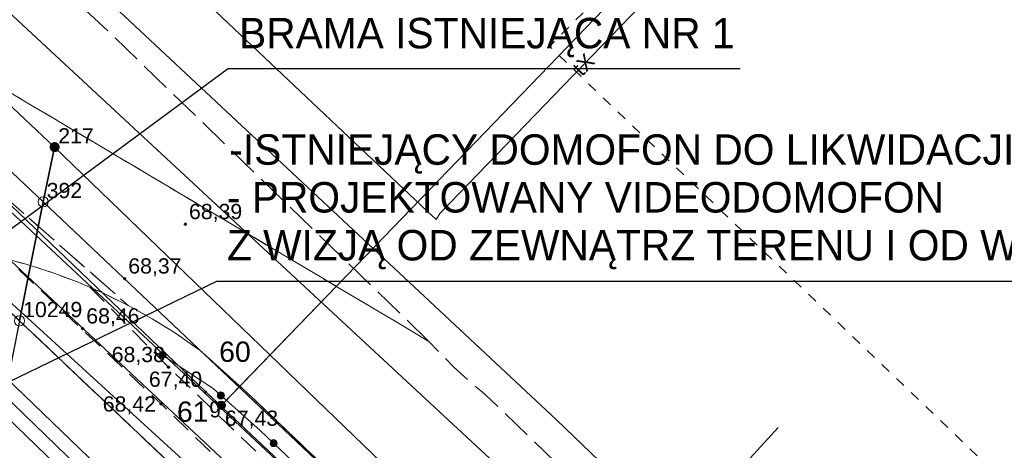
# Model space of a CAD drawing. Header units: millimetres. Extents: x 6501010 to 6502959, y 5884302 to 5886510.
# Tile 23 of 43: x 6502158 to 6502206, y 5885422 to 5885443. Entities that reach past the tile are written whole.
import ezdxf
from ezdxf.enums import TextEntityAlignment as Align

# ---------------------------------------------------------------- set-up
doc = ezdxf.new("R2010")
doc.units = ezdxf.units.MM
for name, pattern in [('ACAD_ISO02W100', [15, 12, -3]), ('BUUT04', [200000, 0, -100000, 0, -100000]), ('EGBO02', [5, 1.5, -1, 1.5, -1]), ('EGBU01', [2, 0.5, -0.5, 0.5, -0.5]), ('OTKC_A05', [1.5, 1, -0.5]), ('OTKJ_A05', [2, 1.5, -0.5])]:
    doc.linetypes.add(name, pattern=pattern)
for name, color, linetype, lineweight in [('!A_opis', 7, 'Continuous', 25), ('Działki', 9, 'Continuous', 0), ('isa_V10520003E16E075_TUsr', 9, 'Continuous', 25), ('isa_V10520003E16E075_TUsr_19165818BF56C1D4', 9, 'OTKJ_A05', 25), ('Komunikacja (linie)', 9, 'Continuous', 0), ('Komunikacja (obszary)', 9, 'Continuous', 0), ('Obręby', 9, 'Continuous', 0), ('Pikiety', 9, 'Continuous', 0), ('Przewody ciepłownicze', 9, 'Continuous', 0), ('Przewody elektroenergetyczne', 9, 'Continuous', 0), ('Przewody gazowe', 9, 'Continuous', 0), ('Przewody telekomunikacyjne', 9, 'Continuous', 0), ('Punkty graniczne', 9, 'Continuous', 0), ('Punkty graniczne - numery', 9, 'Continuous', 0), ('Punkty o określonej wysokości', 9, 'Continuous', 0), ('Urządzenia towarzyszące (linie)', 9, 'Continuous', 0), ('Urządzenia związane z siecią (punkty)', 9, 'Continuous', 0), ('Użytki gruntowe', 9, 'Continuous', 0), ('Zakres zamówienia', 9, 'Continuous', 0)]:
    doc.layers.add(name, color=color, linetype=linetype, lineweight=lineweight)
doc.styles.add('DOMYSLNA_CZCIONKA', font='arial.ttf')
doc.styles.add('GENERATED_STYLE_1', font='txt')

# ---------------------------------------------------------------- blocks, each defined once
blk = doc.blocks.new('OTRS_P05')
at = {"layer": 'isa_V10520003E16E075_TUsr', "true_color": 0x0a0909, "transparency": 33554687}
h = blk.add_hatch(color=18, dxfattribs=at)
h.dxf.hatch_style = 1
h.paths.add_polyline_path([(0.09, 0, 1), (-0.09, 0, 1)])
at = {"layer": 'isa_V10520003E16E075_TUsr', "color": 18, "true_color": 0x0a0909}
blk.add_lwpolyline([(0.09, 0, 1), (-0.09, 0, 1)], format="xyb", close=True, dxfattribs=at)
at = {"layer": 'isa_V10520003E16E075_TUsr_19165818BF56C1D4', "color": 18, "true_color": 0x0a0909}
blk.add_circle((0, 0), 0.09, dxfattribs=at)
blk = doc.blocks.new('SUGW_P05')
at = {"lineweight": 18, "true_color": 0xbfbf00}
h = blk.add_hatch(color=52, dxfattribs=at)
h.dxf.hatch_style = 1
h.paths.add_polyline_path([(0.4, 0, 1), (-0.4, 0, 1)])
at = {"color": 52, "lineweight": 18, "true_color": 0xbfbf00}
blk.add_circle((0, 0), 0.4, dxfattribs=at)
blk = doc.blocks.new('SUPS01_07')
at = {"lineweight": 18, "true_color": 0xff9100}
h = blk.add_hatch(color=30, dxfattribs=at)
h.dxf.hatch_style = 1
h.paths.add_polyline_path([(0.09, 0, 1), (-0.09, 0, 1)])
at = {"color": 18, "lineweight": 18, "true_color": 0x0a0909}
blk.add_circle((0, 0), 0.09, dxfattribs=at)
blk = doc.blocks.new('SUPS01_04')
at = {"lineweight": 18, "true_color": 0xffd900}
h = blk.add_hatch(color=40, dxfattribs=at)
h.dxf.hatch_style = 1
h.paths.add_polyline_path([(-0.09, 0, 1), (0.09, 0, 1)])
at = {"color": 18, "lineweight": 18, "true_color": 0x0a0909}
blk.add_circle((0, 0), 0.09, dxfattribs=at)
blk = doc.blocks.new('OTKB_L05')
at = {"linetype": 'BUUT04', "lineweight": 18, "true_color": 0xffffff}
h = blk.add_hatch(color=7, dxfattribs=at)
h.dxf.hatch_style = 1
h.paths.add_polyline_path([(-0.58, 0, 1), (0.58, 0, 1)])
at = {"color": 18, "true_color": 0x0a0909}
blk.add_circle((0, 0), 0.58, dxfattribs=at)
blk = doc.blocks.new('EGPG_PS05')
at = {"color": 18, "linetype": 'Continuous', "lineweight": 18, "true_color": 0x000000}
blk.add_circle((0, 0), 0.5, dxfattribs=at)
blk = doc.blocks.new('EGPG_PNS05')
at = {"linetype": 'ACAD_ISO02W100', "lineweight": 50, "true_color": 0xffffff}
h = blk.add_hatch(color=7, dxfattribs=at)
h.dxf.hatch_style = 1
h.paths.add_polyline_path([(-0.5, 0, 1), (0.5, 0, 1)])
at = {"linetype": 'ACAD_ISO02W100', "lineweight": 50, "true_color": 0x000000}
h = blk.add_hatch(color=18, dxfattribs=at)
h.dxf.hatch_style = 1
h.paths.add_polyline_path([(-0.09, 0, 1), (0.09, 0, 1)])

msp = doc.modelspace()

# ---------------------------------------------------------------- linework, layer by layer
at = {"layer": '!A_opis', "color": 12, "linetype": 'Continuous', "lineweight": 30}
for p, q in [((6502168.168, 5885440.566), (6502139.135, 5885419.145)), ((6502168.168, 5885440.566), (6502193.372, 5885440.566)), ((6502167.572, 5885430.086), (6502141.424, 5885417.434)), ((6502219.496, 5885430.086), (6502167.572, 5885430.086))]:
    msp.add_line(p, q, dxfattribs=at)
at = {"layer": 'Działki', "linetype": 'Continuous', "lineweight": 25, "flags": 128}
for points in [[(6502082.78, 5885499.23), (6502110.82, 5885472.68), (6502137.27, 5885447.64), (6502138.48, 5885453.44), (6502139.03, 5885456.1), (6502159.6, 5885436.7), (6502182.63, 5885414.49), (6502245.75, 5885351.28), (6502237.46, 5885352.79), (6502244.62, 5885346.01), (6502272.11, 5885322.85), (6502273.32, 5885328.5), (6502303.79, 5885303.85)], [(6502278.09, 5885338.13), (6502267.33, 5885347.22), (6502244.59, 5885365.44), (6502245.95, 5885372.38), (6502224.51, 5885392.63), (6502220.58, 5885388.55), (6502201.22, 5885407.03), (6502184.32, 5885423.27), (6502161.3, 5885444.78), (6502114.11, 5885489.15)]]:
    msp.add_lwpolyline(points, dxfattribs=at)
at = {"layer": 'Działki', "color": 9, "linetype": 'Continuous', "lineweight": 25, "flags": 128}
for points in [[(6502139.03, 5885456.1), (6502138.48, 5885453.44), (6502159.03, 5885434), (6502159.6, 5885436.7), (6502139.03, 5885456.1)], [(6502138.48, 5885453.44), (6502137.27, 5885447.64), (6502157.87, 5885428.14), (6502159.03, 5885434), (6502138.48, 5885453.44)], [(6502159.6, 5885436.7), (6502159.03, 5885434), (6502182.18, 5885412.1), (6502182.63, 5885414.49), (6502159.6, 5885436.7)], [(6502159.03, 5885434), (6502157.87, 5885428.14), (6502181.08, 5885406.17), (6502182.18, 5885412.1), (6502159.03, 5885434)], [(6502157.87, 5885428.14), (6502156.38, 5885420.69), (6502179.76, 5885399.13), (6502181.08, 5885406.17), (6502157.87, 5885428.14)]]:
    msp.add_lwpolyline(points, close=True, dxfattribs=at)
at = {"layer": 'Komunikacja (linie)', "linetype": 'Continuous', "lineweight": 18, "flags": 128}
for points in [[(6502154.21, 5885431.793), (6502155.55, 5885431.573), (6502156.877, 5885431.287), (6502158.189, 5885430.936), (6502159.482, 5885430.521), (6502160.754, 5885430.043), (6502162, 5885429.504), (6502163.218, 5885428.904), (6502164.405, 5885428.245), (6502165.559, 5885427.529), (6502166.676, 5885426.756), (6502166.738, 5885426.711)], [(6502164.916, 5885426.461), (6502167.408, 5885424.804), (6502169.729, 5885422.748), (6502196.126, 5885397.679)], [(6502166.738, 5885426.711), (6502169.07, 5885424.62), (6502177.99, 5885416.12), (6502188.32, 5885406.29), (6502196.612, 5885398.442)]]:
    msp.add_lwpolyline(points, dxfattribs=at)
at = {"layer": 'Komunikacja (obszary)', "linetype": 'OTKJ_A05', "lineweight": 18, "flags": 128}
for points in [[(6502178.04, 5885427.133), (6502162.236, 5885442.404), (6502150.3, 5885453.52), (6502141.32, 5885462.02), (6502125.65, 5885476.81), (6502122.69, 5885479.6), (6502098.25, 5885502.32), (6502097.67, 5885502.94), (6502094.81, 5885505.74), (6502093.413, 5885507.151), (6502092.029, 5885508.622), (6502090.661, 5885510.08), (6502088.68, 5885512.334), (6502087.34, 5885513.828), (6502086.056, 5885515.314), (6502085.122, 5885516.385), (6502084.717, 5885516.849), (6502083.392, 5885518.356), (6502082.082, 5885519.848), (6502080.73, 5885521.343), (6502079.384, 5885522.797), (6502077.97, 5885524.233), (6502077.269, 5885524.949), (6502075.856, 5885526.36), (6502075.104, 5885527.059), (6502072.192, 5885529.819), (6502069.289, 5885532.575), (6502066.388, 5885535.325), (6502063.486, 5885538.077), (6502057.652, 5885543.579), (6502054.033, 5885547), (6502050.37, 5885550.447), (6502039.42, 5885560.778), (6502031.409, 5885568.367), (6502024.312, 5885575.084), (6502012.515, 5885586.287), (6502011.051, 5885587.653), (6502010.334, 5885588.463), (6502010.043, 5885588.887), (6502009.81, 5885589.422), (6502009.663, 5885589.942), (6502009.548, 5885590.576), (6502009.503, 5885591.229), (6502009.513, 5885591.93), (6502009.635, 5885592.645), (6502009.774, 5885593.238), (6502009.979, 5885593.839), (6502010.223, 5885594.451), (6502010.442, 5885594.897), (6502010.566, 5885595.149), (6502010.792, 5885595.63), (6502011.165, 5885596.233), (6502006.42, 5885600.397), (6502005.813, 5885599.992), (6502005.528, 5885599.811), (6502005.036, 5885599.588), (6502004.513, 5885599.367), (6502003.944, 5885599.203), (6502003.378, 5885599.077), (6502002.721, 5885598.994), (6502002.044, 5885598.953), (6502001.46, 5885598.96), (6502000.88, 5885599.03), (6502000.25, 5885599.15), (6501999.693, 5885599.296), (6501999.06, 5885599.54), (6501998.51, 5885599.8), (6501998.07, 5885600.09), (6501997.49, 5885600.55), (6501996.752, 5885601.247), (6501994.565, 5885603.335), (6501990.01, 5885593.81), (6501997.1, 5885587.092), (6502000.683, 5885583.673), (6502002.945, 5885581.573), (6502006.788, 5885577.963), (6502014.812, 5885570.336), (6502016.591, 5885568.648), (6502017.736, 5885567.563), (6502019.487, 5885565.876), (6502025.567, 5885560.124), (6502031.125, 5885554.791), (6502032.628, 5885553.415), (6502037.72, 5885548.68), (6502052.67, 5885534.62), (6502059.16, 5885528.47), (6502068.42, 5885519.6), (6502071.7, 5885516.44), (6502084.84, 5885503.8), (6502088.49, 5885500.43), (6502101.24, 5885488.47), (6502116.88, 5885473.66), (6502119.9, 5885470.82), (6502125.96, 5885465.116), (6502127.135, 5885463.997), (6502131.593, 5885459.755), (6502133.07, 5885458.35), (6502136.11, 5885454.388), (6502136.27, 5885454.18), (6502138.85, 5885450.4), (6502178.04, 5885427.133)], [(6502138.921, 5885450.287), (6502139.23, 5885449.757), (6502139.513, 5885449.213), (6502139.601, 5885449.021), (6502139.768, 5885448.656), (6502139.996, 5885448.087), (6502140.196, 5885447.507), (6502140.367, 5885446.918), (6502140.509, 5885446.322), (6502140.622, 5885445.719), (6502140.705, 5885445.112), (6502140.758, 5885444.501), (6502140.781, 5885443.888), (6502140.774, 5885443.275), (6502140.737, 5885442.663), (6502140.669, 5885442.054), (6502140.572, 5885441.448), (6502140.446, 5885440.848), (6502140.29, 5885440.255), (6502140.105, 5885439.671), (6502139.892, 5885439.096), (6502132.14, 5885402.194), (6502138.179, 5885400.705), (6502142.921, 5885424.077), (6502143.276, 5885424.707), (6502143.66, 5885425.318), (6502144.075, 5885425.91), (6502144.518, 5885426.481), (6502144.989, 5885427.029), (6502145.485, 5885427.554), (6502146.007, 5885428.053), (6502146.553, 5885428.527), (6502147.122, 5885428.973), (6502147.711, 5885429.39), (6502148.321, 5885429.779), (6502148.949, 5885430.136), (6502149.593, 5885430.463), (6502150.253, 5885430.757), (6502150.926, 5885431.019), (6502151.612, 5885431.248), (6502152.308, 5885431.442), (6502153.012, 5885431.602), (6502153.724, 5885431.728), (6502154.21, 5885431.793), (6502155.55, 5885431.573), (6502156.877, 5885431.287), (6502157.301, 5885431.173), (6502158.409, 5885430.865), (6502159.482, 5885430.521), (6502160.754, 5885430.043), (6502161.356, 5885429.783), (6502162, 5885429.504), (6502163.218, 5885428.904), (6502138.921, 5885450.287)], [(6502138.85, 5885450.4), (6502138.921, 5885450.287), (6502163.218, 5885428.904), (6502164.405, 5885428.245), (6502165.559, 5885427.529), (6502166.676, 5885426.756), (6502166.738, 5885426.711), (6502169.07, 5885424.62), (6502177.99, 5885416.12), (6502188.32, 5885406.29), (6502196.612, 5885398.442), (6502200.55, 5885394.75), (6502205.25, 5885390.28), (6502210.89, 5885384.95), (6502215.07, 5885380.95), (6502217.52, 5885378.68), (6502228.08, 5885368.71), (6502233.72, 5885363.36), (6502237.9, 5885359.36), (6502242.09, 5885355.64), (6502246.56, 5885351.68), (6502252.8, 5885346.15), (6502256.83, 5885342.61), (6502262.2, 5885338.02), (6502268.76, 5885332.26), (6502274.64, 5885327.33), (6502277.917, 5885324.626), (6502278.499, 5885324.005), (6502281.254, 5885321.635), (6502284.001, 5885319.449), (6502289.408, 5885315.055), (6502293.316, 5885311.992), (6502298.627, 5885307.69), (6502301.281, 5885304.266), (6502302.591, 5885303.818), (6502303.976, 5885303.268), (6502304.983, 5885302.75), (6502305.09, 5885302.67), (6502306.748, 5885301.397), (6502308.223, 5885300.296), (6502313.629, 5885296.149), (6502323.735, 5885288.368), (6502329.665, 5885283.788), (6502336.514, 5885278.35), (6502337.044, 5885277.502), (6502346.762, 5885269.985), (6502347.734, 5885269.619), (6502347.971, 5885269.439), (6502349.541, 5885268.25), (6502355.44, 5885263.7), (6502357.026, 5885262.502), (6502373.071, 5885250.214), (6502382.289, 5885243.151), (6502391.701, 5885235.907), (6502393.75, 5885234.381), (6502398.399, 5885230.776), (6502408.585, 5885222.876), (6502415.379, 5885217.39), (6502415.55, 5885217.24), (6502417.486, 5885226.077), (6502417.16, 5885226.284), (6502414.177, 5885228.54), (6502409.614, 5885232.13), (6502406.056, 5885235.132), (6502401.314, 5885238.775), (6502397.215, 5885241.661), (6502390.453, 5885246.934), (6502389.243, 5885247.987), (6502389.18, 5885248.041), (6502373.236, 5885260.362), (6502371.493, 5885261.613), (6502366.837, 5885265.227), (6502361.853, 5885269.047), (6502356.248, 5885273.482), (6502355.737, 5885273.95), (6502339.102, 5885286.759), (6502333.992, 5885290.533), (6502327.688, 5885295.424), (6502321.296, 5885300.309), (6502316.533, 5885303.976), (6502313.844, 5885306.215), (6502309.024, 5885309.893), (6502307.587, 5885310.849), (6502304.341, 5885313.279), (6502299.045, 5885317.494), (6502295.373, 5885320.402), (6502292.272, 5885322.891), (6502289.56, 5885325.095), (6502289.2, 5885325.39), (6502284.39, 5885329.33), (6502281.14, 5885331.99), (6502276.427, 5885335.931), (6502275.989, 5885336.284), (6502271.522, 5885340.008), (6502266.621, 5885344.261), (6502261.504, 5885348.799), (6502257.73, 5885352.173), (6502255.801, 5885353.898), (6502251.943, 5885357.419), (6502246.624, 5885362.184), (6502243.14, 5885365.407), (6502238.474, 5885369.772), (6502235.884, 5885372.194), (6502233.662, 5885374.256), (6502231.76, 5885376.032), (6502225.204, 5885382.415), (6502215.5, 5885391.79), (6502206.51, 5885400.06), (6502194.98, 5885410.9), (6502186.96, 5885418.59), (6502180.795, 5885424.537), (6502180.026, 5885425.173), (6502179.289, 5885425.845), (6502178.586, 5885426.553), (6502178.04, 5885427.133), (6502138.85, 5885450.4)]]:
    msp.add_lwpolyline(points, close=True, dxfattribs=at)
at = {"layer": 'Komunikacja (obszary)', "linetype": 'OTKC_A05', "lineweight": 18, "flags": 128}
msp.add_lwpolyline([(6502195.771, 5885394.079), (6502196.163, 5885396.009), (6502177.19, 5885414.34), (6502165.21, 5885425.86), (6502161.356, 5885429.783), (6502160.754, 5885430.043), (6502159.482, 5885430.521), (6502158.409, 5885430.865), (6502157.301, 5885431.173), (6502164.84, 5885424.05), (6502176.84, 5885412.47), (6502195.771, 5885394.079)], close=True, dxfattribs=at)
at = {"layer": 'Obręby', "linetype": 'EGBO02', "lineweight": 35, "flags": 128}
for points in [[(6502048.3, 5885975.31), (6502042.71, 5885972.32), (6502037.9, 5885969.74), (6502025.07, 5885962.91), (6502022.81, 5885961.63), (6502018.11, 5885959.13), (6501983.57, 5885940.7), (6501982.25, 5885939.99), (6501944.39, 5885913.2), (6501934.97, 5885905.58), (6501930.93, 5885902.32), (6501922.33, 5885893.41), (6501921.17, 5885892.21), (6501911.76, 5885882.47), (6501893.56, 5885857.42), (6501883.67, 5885843.8), (6501869, 5885823.61), (6501863.08, 5885815.46), (6501845.29, 5885790.96), (6501845.46, 5885780.88), (6501836.9, 5885774.23), (6501817.75, 5885759.34), (6501815.33, 5885756.26), (6501807.06, 5885756.87), (6501814.44, 5885750.3), (6501818.88, 5885746.18), (6501823.15, 5885742.19), (6501846.74, 5885720.11), (6501854.72, 5885712.74), (6501877.84, 5885691.38), (6501900.99, 5885670.04), (6501914.66, 5885657.4), (6501922.32, 5885650.32), (6501952.13, 5885622.8), (6501955.24, 5885619.93), (6501959.54, 5885615.96), (6501961.2, 5885625.19), (6501967.7, 5885618.91), (6501966.02, 5885609.79), (6501963.96, 5885598.61), (6501967.89, 5885600.97), (6501973.13, 5885601.17), (6501977.74, 5885598.67), (6501999.71, 5885577.86), (6502019.22, 5885559.39), (6502029.25, 5885549.9), (6502054.71, 5885525.8), (6502082.78, 5885499.23), (6502110.82, 5885472.68), (6502137.27, 5885447.64), (6502157.87, 5885428.14), (6502181.08, 5885406.17), (6502237.46, 5885352.79), (6502244.62, 5885346.01), (6502272.11, 5885322.85), (6502302.42, 5885297.31), (6502335.09, 5885272.09), (6502349.93, 5885260.64), (6502365.75, 5885248.43), (6502366.61, 5885252.86), (6502367.65, 5885267.77), (6502370.27, 5885281.19), (6502371.76, 5885288.88), (6502372.26, 5885291.41), (6502378.22, 5885322.01), (6502440.17, 5885410.97), (6502443.76, 5885416.11), (6502445.75, 5885418.96), (6502449.29, 5885424.05), (6502453.51, 5885445.2), (6502460.28, 5885479.15), (6502464.42, 5885499.86), (6502467.55, 5885515.55), (6502468.55, 5885520.57), (6502471.034, 5885533.02), (6502473.45, 5885545.12), (6502475.2, 5885553.9), (6502476.2, 5885558.87), (6502479.34, 5885574.6), (6502483.44, 5885595.61), (6502485.73, 5885606.65), (6502490.37, 5885629.91), (6502493.51, 5885645.62), (6502499.77, 5885677), (6502449.27, 5885686.77), (6502445.42, 5885687.88), (6502421.88, 5885694.69), (6502417.76, 5885691.14), (6502398.65, 5885673.77), (6502396.59, 5885674.3), (6502342.54, 5885688.2), (6502338.2, 5885689.32), (6502338.15, 5885688.04), (6502338.14, 5885687.79), (6502331.21, 5885680.52), (6502308.76, 5885696.29), (6502308.08, 5885696.78), (6502307.49, 5885697.19), (6502279.77, 5885716.66), (6502276.24, 5885721.62), (6502297.53, 5885790.62), (6502293.72, 5885792.23), (6502288.24, 5885794.29), (6502283.08, 5885796.23), (6502268.99, 5885802.68), (6502255.45, 5885809.82), (6502246.59, 5885814.79), (6502242.36, 5885817.44), (6502238.05, 5885820.15), (6502234.09, 5885823.17), (6502214.12, 5885838.36), (6502206.09, 5885844.2), (6502201.95, 5885847.54), (6502199.15, 5885846.99), (6502193.96, 5885845.98), (6502182.08, 5885843.66), (6502173.86, 5885842.06), (6502171.21, 5885844.5), (6502155.01, 5885859.46), (6502153.57, 5885860.79), (6502150.64, 5885863.5), (6502149.19, 5885886.42), (6502148.87, 5885891.44), (6502142.95, 5885896.36), (6502115.19, 5885919.4), (6502098.37, 5885933.36), (6502095.02, 5885936.15), (6502082.72, 5885946.35), (6502056.86, 5885968.01), (6502048.3, 5885975.31)], [(6501961.2, 5885625.19), (6501959.54, 5885615.96), (6501955.24, 5885619.93), (6501952.13, 5885622.8), (6501953.85, 5885613.27), (6501949.1, 5885590.48), (6501944.96, 5885570.65), (6501941.69, 5885554.99), (6501937.56, 5885535.15), (6501935.11, 5885523.41), (6501932.8, 5885512.35), (6501928.55, 5885488.69), (6501926.42, 5885476.83), (6501924.83, 5885467.99), (6501922.53, 5885455.2), (6501922, 5885452.24), (6501918.28, 5885431.5), (6501914.02, 5885407.8), (6501909.91, 5885384.9), (6501906.32, 5885364.93), (6501905.79, 5885361.98), (6501904.02, 5885352.14), (6501903.49, 5885349.19), (6501899.91, 5885329.23), (6501895.81, 5885306.38), (6501891.55, 5885282.67), (6501887.84, 5885261.96), (6501887.31, 5885259.01), (6501885.54, 5885249.18), (6501885.01, 5885246.23), (6501881.47, 5885226.55), (6501877.41, 5885203.91), (6501872.26, 5885175.25), (6501870.29, 5885164.29), (6501876.28, 5885159.51), (6501864.89, 5885096.81), (6501863.37, 5885088.46), (6501859.13, 5885065.15), (6501851.01, 5885020.5), (6501858.47, 5885019.14), (6501859.77, 5885018.9), (6501865.95, 5885017.77), (6501870.41, 5885016.97), (6501895.23, 5885012.45), (6501912.27, 5885009.34), (6501919.97, 5885007.94), (6501931.97, 5885005.91), (6501955.79, 5885001.77), (6501957.2, 5885001.52), (6501982.39, 5884997.13), (6502003.15, 5884993.52), (6502007.92, 5884992.69), (6502045.88, 5884986.08), (6502058.82, 5884983.83), (6502083.3, 5884979.36), (6502102.71, 5884975.82), (6502130.25, 5884970.87), (6502132.37, 5884970.41), (6502162.37, 5884964.94), (6502169.54, 5884963.63), (6502194.23, 5884959.25), (6502198.07, 5884958.58), (6502203, 5884957.71), (6502223.05, 5884954.16), (6502230.12, 5884952.91), (6502266.26, 5884946.52), (6502281.55, 5884943.78), (6502283.74, 5884943.4), (6502297.4, 5884941.04), (6502305.91, 5884939.57), (6502329.24, 5884935.51), (6502353.45, 5884931.33), (6502386.59, 5884925.57), (6502393.69, 5884924.34), (6502397.19, 5884923.73), (6502455.86, 5884913.29), (6502482.4, 5884908.54), (6502508.96, 5884903.8), (6502510.35, 5884910.67), (6502518.32, 5884949.88), (6502522.01, 5884968.01), (6502523.8, 5884976.83), (6502524.94, 5884982.46), (6502526.05, 5884987.96), (6502527.17, 5884993.48), (6502527.77, 5884996.4), (6502529.58, 5885005.3), (6502530.12, 5885007.97), (6502532.35, 5885018.92), (6502532.79, 5885021.1), (6502538.33, 5885048.34), (6502539.47, 5885053.99), (6502539.82, 5885055.7), (6502541.22, 5885062.57), (6502550.08, 5885106.24), (6502546.2, 5885109.23), (6502534.65, 5885118.15), (6502524.37, 5885126.1), (6502504.89, 5885141.12), (6502502.61, 5885142.95), (6502500.13, 5885144.82), (6502494.21, 5885149.37), (6502491.84, 5885151.2), (6502488.35, 5885153.9), (6502479.61, 5885160.64), (6502468.95, 5885168.86), (6502460.81, 5885175.14), (6502452.5, 5885181.55), (6502448.56, 5885184.59), (6502447.16, 5885185.67), (6502431.72, 5885197.57), (6502407.78, 5885216.02), (6502386.58, 5885232.37), (6502365.75, 5885248.43), (6502349.93, 5885260.64), (6502335.09, 5885272.09), (6502302.42, 5885297.31), (6502272.11, 5885322.85), (6502244.62, 5885346.01), (6502237.46, 5885352.79), (6502181.08, 5885406.17), (6502157.87, 5885428.14), (6502137.27, 5885447.64), (6502110.82, 5885472.68), (6502082.78, 5885499.23), (6502054.71, 5885525.8), (6502029.25, 5885549.9), (6502019.22, 5885559.39), (6501999.71, 5885577.86), (6501977.74, 5885598.67), (6501973.13, 5885601.17), (6501967.89, 5885600.97), (6501963.96, 5885598.61), (6501966.02, 5885609.79), (6501967.7, 5885618.91), (6501961.2, 5885625.19)]]:
    msp.add_lwpolyline(points, close=True, dxfattribs=at)
at = {"layer": 'Przewody ciepłownicze', "linetype": 'Continuous', "lineweight": 18, "flags": 128}
msp.add_lwpolyline([(6502285.01, 5885308.16), (6502267.86, 5885321.88), (6502265.66, 5885319.12), (6502263.26, 5885320.99), (6502265.27, 5885323.65), (6502241.16, 5885345.54), (6502240.72, 5885346.01), (6502234.98, 5885351.01), (6502226.13, 5885358.42), (6502212.58, 5885370.62), (6502210.21, 5885368.18), (6502207.93, 5885370.29), (6502210.36, 5885372.89), (6502193.31, 5885389.24), (6502191.32, 5885391.15), (6502172.29, 5885409.56), (6502169.85, 5885407.08), (6502167.43, 5885409.36), (6502169.93, 5885412.06), (6502161.27, 5885420.46), (6502147.98, 5885433.31), (6502147.25, 5885434.21)], dxfattribs=at)
at = {"layer": 'Przewody elektroenergetyczne', "linetype": 'Continuous', "lineweight": 18, "flags": 128}
for points in [[(6502175.35, 5885412.23), (6502166.3, 5885420.95), (6502155.61, 5885430.71), (6502150.36, 5885435.83), (6502131.43, 5885453.93), (6502111.6, 5885473.53), (6502103.52, 5885480.38), (6502097.4, 5885486.07), (6502094.45, 5885484), (6502091.39, 5885464.4)], [(6502176.73, 5885389.04), (6502176.11, 5885389.24), (6502180.64, 5885407.73), (6502185.74, 5885412.49), (6502195.24, 5885422.89)]]:
    msp.add_lwpolyline(points, dxfattribs=at)
at = {"layer": 'Przewody gazowe', "linetype": 'Continuous', "lineweight": 18, "flags": 128}
for points in [[(6502299.87, 5885547.16), (6502299.66, 5885546.71), (6502278.17, 5885500), (6502273.91, 5885490.75), (6502246.54, 5885497.04), (6502235.52, 5885486.16), (6502214.96, 5885465.83), (6502212.09, 5885463.04), (6502204.89, 5885456.09), (6502199.27, 5885455.45), (6502190.97, 5885445.64), (6502188.92, 5885445.86), (6502175.37, 5885431.8), (6502167.81, 5885423.98), (6502167.61, 5885423.75)], [(6502111.37, 5885476.56), (6502167.74, 5885423.9)], [(6502167.81, 5885423.98), (6502167.74, 5885423.9)], [(6502203.49, 5885390.5), (6502203.31, 5885390.67), (6502167.74, 5885423.9)]]:
    msp.add_lwpolyline(points, dxfattribs=at)
at = {"layer": 'Przewody telekomunikacyjne', "linetype": 'Continuous', "lineweight": 18, "flags": 128}
for points in [[(6502136.09, 5885451), (6502136.35, 5885451.24), (6502147.81, 5885461.52), (6502148.08, 5885461.73), (6502148.53, 5885461.33), (6502177.95, 5885433.54), (6502178.4, 5885433.14), (6502178.57, 5885433.43), (6502195.91, 5885451.39), (6502205.28, 5885464.24), (6502218.17, 5885478.8), (6502222.55, 5885482.13), (6502231.23, 5885491.38)], [(6502105.47, 5885482.99), (6502124.7, 5885464.82), (6502135.56, 5885454.39), (6502139.72, 5885450.54), (6502154, 5885437.12), (6502167.04, 5885424.64), (6502179.64, 5885412.8), (6502188.53, 5885404.54), (6502200.19, 5885393.76), (6502207.85, 5885386.7), (6502217.22, 5885378.14), (6502234.97, 5885361.35), (6502244.27, 5885352.42), (6502254.76, 5885343.02), (6502264.58, 5885334.08), (6502279.62, 5885322.04), (6502303.01, 5885303.52), (6502321.06, 5885289.19), (6502341.61, 5885273.02), (6502353.47, 5885264), (6502371.63, 5885250), (6502374.35, 5885247.9), (6502392.09, 5885234.22)], [(6502233.09, 5885359.62), (6502232.74, 5885359.49), (6502215.89, 5885375.47), (6502203.1, 5885388.13), (6502193.56, 5885397.22), (6502193.25, 5885397.7), (6502192.85, 5885398.08), (6502174.79, 5885414.91), (6502174.35, 5885415.23), (6502173.96, 5885415.63), (6502136.54, 5885450.67), (6502136.09, 5885451)]]:
    msp.add_lwpolyline(points, dxfattribs=at)
at = {"layer": 'Punkty graniczne - numery'}
for p in [(6502159.6, 5885436.7), (6502159.03, 5885434)]:
    msp.add_point(p, dxfattribs=at)
at = {"layer": 'Urządzenia towarzyszące (linie)', "linetype": 'Continuous', "lineweight": 18, "flags": 128}
for points in [[(6502098.38, 5885482.93), (6502116.22, 5885465.5), (6502125.09, 5885456.88), (6502123.37, 5885455), (6502124.42, 5885453.93), (6502125.86, 5885455.33), (6502147.24, 5885435.01), (6502149.42, 5885432.83), (6502170.87, 5885412.18), (6502168.33, 5885409.49), (6502169.77, 5885408.05), (6502172.18, 5885410.59), (6502193.79, 5885389.59), (6502202.59, 5885381.24), (6502211.32, 5885372.84), (6502208.92, 5885370.26), (6502210.2, 5885369.14), (6502212.42, 5885371.49), (6502223.09, 5885361.78), (6502234.95, 5885351.7)], [(6502147.53, 5885432.79), (6502160.72, 5885420.03), (6502168.99, 5885411.96), (6502166.52, 5885409.23), (6502169.93, 5885406.11), (6502172.4, 5885408.54), (6502188.84, 5885392.7), (6502209.4, 5885372.94), (6502206.94, 5885370.31), (6502210.22, 5885367.23), (6502212.74, 5885369.74), (6502229.17, 5885355.05), (6502234.95, 5885350.31)], [(6502175.37, 5885431.8), (6502167.81, 5885423.98)], [(6502175.37, 5885431.8), (6502167.95, 5885424.12)]]:
    msp.add_lwpolyline(points, dxfattribs=at)
at = {"layer": 'Użytki gruntowe', "linetype": 'EGBU01', "lineweight": 18, "flags": 128}
for points in [[(6501807.06, 5885756.87), (6501814.44, 5885750.3), (6501818.88, 5885746.18), (6501823.15, 5885742.19), (6501846.74, 5885720.11), (6501854.72, 5885712.74), (6501877.84, 5885691.38), (6501900.99, 5885670.04), (6501914.66, 5885657.4), (6501922.32, 5885650.32), (6501952.13, 5885622.8), (6501955.24, 5885619.93), (6501959.54, 5885615.96), (6501961.2, 5885625.19), (6501967.7, 5885618.91), (6501966.02, 5885609.79), (6501963.96, 5885598.61), (6501967.89, 5885600.97), (6501973.13, 5885601.17), (6501977.74, 5885598.67), (6501979.34, 5885597.7), (6501999.92, 5885577.99), (6502012.43, 5885566.29), (6502019.39, 5885559.52), (6502029.31, 5885550.23), (6502029.25, 5885549.9), (6502054.71, 5885525.8), (6502082.78, 5885499.23), (6502110.82, 5885472.68), (6502137.27, 5885447.64), (6502157.87, 5885428.14), (6502181.08, 5885406.17), (6502237.46, 5885352.79), (6502244.62, 5885346.01), (6502272.11, 5885322.85), (6502302.42, 5885297.31), (6502335.09, 5885272.09), (6502349.93, 5885260.64), (6502365.75, 5885248.43), (6502366.61, 5885252.86), (6502367.65, 5885267.77), (6502370.27, 5885281.19), (6502366.53, 5885284.03), (6502321.05, 5885318.59), (6502306.03, 5885330.01), (6502307.23, 5885331.44), (6502296.12, 5885340.64), (6502291.43, 5885344.53), (6502319.35, 5885385.07), (6502333.79, 5885407.89), (6502347.83, 5885433.27), (6502352.33, 5885442.07), (6502361.94, 5885460.86), (6502376.83, 5885497.7), (6502386.23, 5885514.18), (6502386.97, 5885516.27), (6502388.08, 5885519.4), (6502314.77, 5885553.13), (6502341.08, 5885610.3), (6502410.31, 5885598.27), (6502413.86, 5885611.19), (6502358.36, 5885620.49), (6502361.13, 5885635.5), (6502339.05, 5885637.79), (6502331.43, 5885620.42), (6502324.27, 5885621.66), (6502296.59, 5885561.5), (6502242.29, 5885586.48), (6502238.08, 5885582.03), (6502294.17, 5885556.01), (6502264.91, 5885492.61), (6502238.96, 5885499.62), (6502217.54, 5885477.38), (6502224.83, 5885470.53), (6502242.07, 5885488.42), (6502275.61, 5885479.36), (6502337.13, 5885451.05), (6502334.18, 5885445.34), (6502324.92, 5885427.71), (6502313.29, 5885407.62), (6502304.99, 5885395.25), (6502303.43, 5885392.94), (6502289.8, 5885372.59), (6502277.6, 5885355.97), (6502247.58, 5885380.7), (6502229.7, 5885398.01), (6502210.29, 5885416.49), (6502187.3, 5885438.49), (6502183.98, 5885441.66), (6502188.72, 5885446.41), (6502209.4, 5885467.14), (6502195.19, 5885480.57), (6502172.19, 5885502.31), (6502169.18, 5885505.14), (6502167.05, 5885507.17), (6502125.12, 5885546.81), (6502097.84, 5885572.6), (6502069.1, 5885599.76), (6502067, 5885601.75), (6502063.87, 5885604.7), (6502066.81, 5885607.82), (6502043.66, 5885629.27), (6502029.39, 5885642.47), (6502029.32, 5885642.4), (6502013.08, 5885657.53), (6502012.88, 5885657.72), (6502012.95, 5885657.79), (6501980.25, 5885688.2), (6501980.11, 5885688.33), (6501981.43, 5885695.75), (6501985.38, 5885717.88), (6501988.93, 5885737.82), (6502003.38, 5885823.01), (6502017.43, 5885902.92), (6502017.57, 5885903.72), (6502018.44, 5885908.4), (6502020.84, 5885921.43), (6502020.27, 5885921.52), (6502025.07, 5885962.91), (6502022.81, 5885961.63), (6502018.11, 5885959.13), (6502014.54, 5885935.06), (6502010.78, 5885909.73), (6502006.25, 5885878.39), (6502004.32, 5885865.02), (6502003.2, 5885857.24), (6502000.22, 5885837.27), (6502000.09, 5885836.53), (6501999.16, 5885831.21), (6501996.47, 5885815.8), (6501995.31, 5885809.21), (6501993.15, 5885796.95), (6501991.48, 5885787.48), (6501987.88, 5885767.76), (6501987.73, 5885766.97), (6501985.26, 5885753.83), (6501984.51, 5885749.83), (6501979.27, 5885721.95), (6501976.33, 5885706.28), (6501974.06, 5885694.18), (6501970.61, 5885675.71), (6501966.76, 5885655.08), (6501940.54, 5885672.15), (6501919.28, 5885686), (6501915.71, 5885688.32), (6501909.96, 5885693.55), (6501903.93, 5885701.72), (6501909.62, 5885722.84), (6501923.28, 5885773.57), (6501930.34, 5885799.77), (6501927.83, 5885802.09), (6501926.36, 5885800.51), (6501920.02, 5885776.58), (6501901.16, 5885705.47), (6501885.03, 5885727.3), (6501881.97, 5885731.44), (6501872.86, 5885743.77), (6501845.46, 5885780.88), (6501836.9, 5885774.23), (6501817.75, 5885759.34), (6501815.33, 5885756.26), (6501807.06, 5885756.87)], [(6502247.8, 5885166.81), (6502245.96, 5885159.09), (6502209.54, 5885166.61), (6502176.72, 5885122.53), (6502164.67, 5885124.98), (6502132.37, 5884970.41), (6502150.902, 5884967.031), (6502162.37, 5884964.94), (6502169.54, 5884963.63), (6502194.23, 5884959.25), (6502198.07, 5884958.58), (6502203, 5884957.71), (6502223.05, 5884954.16), (6502239.98, 5885023.48), (6502252.33, 5885074.38), (6502265.25, 5885127.76), (6502269.28, 5885144.27), (6502275.21, 5885176.97), (6502277.6, 5885190.58), (6502280.62, 5885206.89), (6502273.94, 5885211.96), (6502289.2, 5885295.53), (6502292.24, 5885299.59), (6502301.34, 5885292.12), (6502315.925, 5885281.242), (6502334.15, 5885267.65), (6502341.971, 5885261.779), (6502348.99, 5885256.51), (6502349.93, 5885260.64), (6502335.09, 5885272.09), (6502302.42, 5885297.31), (6502272.11, 5885322.85), (6502244.62, 5885346.01), (6502237.46, 5885352.79), (6502181.08, 5885406.17), (6502157.87, 5885428.14), (6502137.27, 5885447.64), (6502110.82, 5885472.68), (6502082.78, 5885499.23), (6502054.71, 5885525.8), (6502053.26, 5885517.94), (6502081.3, 5885491.35), (6502109.24, 5885464.85), (6502135.64, 5885439.81), (6502156.38, 5885420.69), (6502179.76, 5885399.13), (6502227.84, 5885354.82), (6502243.42, 5885340.46), (6502262.18, 5885324.12), (6502270.88, 5885317.06), (6502278.63, 5885310.76), (6502247.8, 5885166.81)]]:
    msp.add_lwpolyline(points, close=True, dxfattribs=at)
at = {"layer": 'Zakres zamówienia', "linetype": 'Continuous', "lineweight": 0, "flags": 128}
msp.add_lwpolyline([(6502134.529, 5885464.507), (6502091.969, 5885243.307), (6502265.569, 5885206.067), (6502289.089, 5885321.147), (6502134.529, 5885464.507)], close=True, dxfattribs=at)

# ---------------------------------------------------------------- block references
at = {"layer": 'Komunikacja (linie)', "xscale": 0.3, "yscale": 0.3, "zscale": 0.3}
for p, rotation in [((6502164.916, 5885426.461), 326.3789634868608), ((6502167.788, 5885424.468), 318.4646722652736), ((6502170.386, 5885422.124), 316.4781003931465)]:
    msp.add_blockref('OTKB_L05', p, dxfattribs=dict(at, rotation=rotation))
at = {"layer": 'Pikiety', "xscale": 0.5, "yscale": 0.5, "zscale": 0.5}
for p in [(6502166.04, 5885432.9), (6502163.05, 5885430.22), (6502160.98, 5885427.76), (6502165.21, 5885425.86), (6502164.84, 5885424.05)]:
    msp.add_blockref('OTRS_P05', p, dxfattribs=at)
at = {"layer": 'Punkty graniczne', "xscale": 0.5, "yscale": 0.5, "zscale": 0.5}
for name, p in [('EGPG_PNS05', (6502159.6, 5885436.7)), ('EGPG_PS05', (6502159.03, 5885434)), ('EGPG_PS05', (6502157.87, 5885428.14))]:
    msp.add_blockref(name, p, dxfattribs=at)
at = {"layer": 'Punkty o określonej wysokości', "xscale": 0.5, "yscale": 0.5, "zscale": 0.5}
for name, p in [('SUPS01_07', (6502167.041, 5885424.643)), ('SUPS01_04', (6502167.811, 5885423.979))]:
    msp.add_blockref(name, p, dxfattribs=at)
at = {"layer": 'Urządzenia związane z siecią (punkty)', "xscale": 0.5, "yscale": 0.5, "zscale": 0.5}
msp.add_blockref('SUGW_P05', (6502167.81, 5885423.98), dxfattribs=at)

# ---------------------------------------------------------------- texts
at = {"layer": '!A_opis', "color": 12, "linetype": 'Continuous', "lineweight": 30, "style": 'GENERATED_STYLE_1'}
for s, p in [('BRAMA ISTNIEJĄCA NR 1 ', (6502168.684, 5885441.561)), ('-ISTNIEJĄCY DOMOFON DO LIKWIDACJI', (6502168.204, 5885435.829)), ('- PROJEKTOWANY VIDEODOMOFON ', (6502168.088, 5885433.477)), ('Z WIZJĄ OD ZEWNĄTRZ TERENU I OD WEWNĄTRZ', (6502168.088, 5885431.118))]:
    msp.add_text(s, height=1.5, rotation=360, dxfattribs=at).set_placement(p)
at = {"layer": 'Działki', "color": 9, "style": 'DOMYSLNA_CZCIONKA'}
for s, p in [('60', (6502168.482, 5885426.622)), ('61', (6502166.403, 5885423.672))]:
    msp.add_text(s, height=1, dxfattribs=at).set_placement(p, align=Align.MIDDLE_CENTER)
at = {"layer": 'Pikiety', "style": 'DOMYSLNA_CZCIONKA'}
for s, p in [('68,39', (6502167.528, 5885433.527)), ('68,37', (6502164.538, 5885430.847)), ('68,46', (6502162.468, 5885428.387)), ('68,38', (6502163.722, 5885426.487)), ('68,42', (6502163.279, 5885424.05))]:
    msp.add_text(s, height=0.75, dxfattribs=at).set_placement(p, align=Align.MIDDLE_CENTER)
at = {"layer": 'Przewody telekomunikacyjne', "style": 'DOMYSLNA_CZCIONKA'}
msp.add_text('tX', height=0.75, rotation=46.0062, dxfattribs=at).set_placement((6502185.652, 5885440.765), align=Align.MIDDLE_CENTER)
at = {"layer": 'Punkty graniczne - numery', "style": 'DOMYSLNA_CZCIONKA'}
for s, p in [('217', (6502160.651, 5885437.253)), ('392', (6502160.081, 5885434.56)), ('10249', (6502159.504, 5885428.7))]:
    msp.add_text(s, height=0.75, dxfattribs=at).set_placement(p, align=Align.MIDDLE_CENTER)
at = {"layer": 'Punkty o określonej wysokości', "style": 'DOMYSLNA_CZCIONKA'}
for s, p in [('67,40', (6502165.553, 5885425.27)), ('67,43', (6502169.299, 5885423.352))]:
    msp.add_text(s, height=0.75, dxfattribs=at).set_placement(p, align=Align.MIDDLE_CENTER)
at = {"layer": 'Urządzenia związane z siecią (punkty)', "style": 'DOMYSLNA_CZCIONKA'}
msp.add_text('g', height=0.75, dxfattribs=at).set_placement((6502167.509, 5885423.98), align=Align.MIDDLE_CENTER)

doc.saveas('drawing.dxf')
